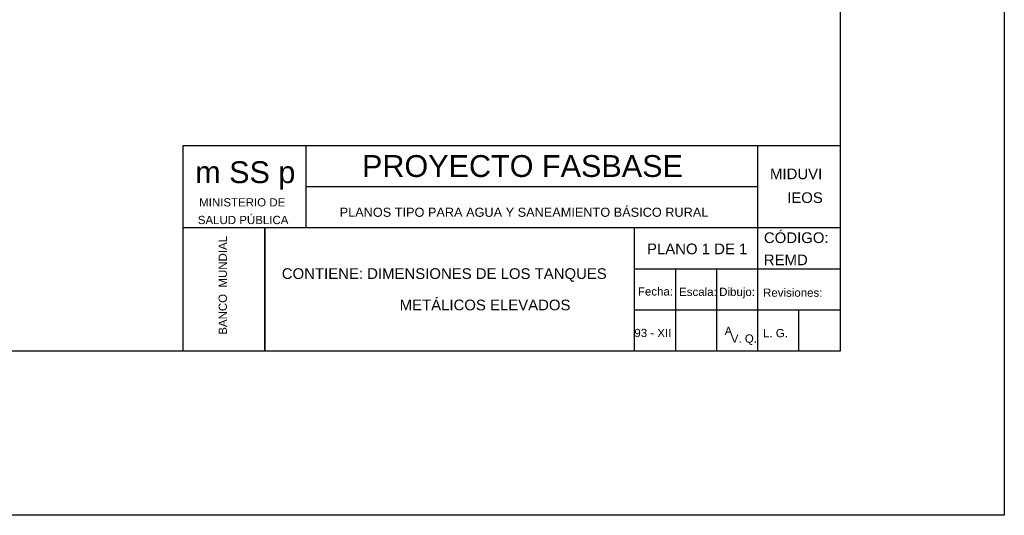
# Model space of a CAD drawing. Header units: metres. Extents: x 1704 to 4131, y 3282 to 4241.
# Tile 40 of 78: x 2253.03 to 2265.01, y 4207.31 to 4213.35. Entities that reach past the tile are written whole.
import ezdxf
from ezdxf.enums import TextEntityAlignment as Align

# ---------------------------------------------------------------- set-up
doc = ezdxf.new("R2010")
doc.units = ezdxf.units.M
doc.layers.add('Dibujo', color=7, linetype='Continuous')
doc.styles.add('Annotative', font='arial.ttf')
doc.styles.get("Standard").update_dxf_attribs({"font": 'arial.ttf'})

msp = doc.modelspace()

# ---------------------------------------------------------------- linework, layer by layer
at = {"layer": 'Dibujo', "color": 0, "linetype": 'ByBlock'}
for p, q in [((2265.01, 4237.014), (2265.01, 4207.314)), ((2263.01, 4235.014), (2263.01, 4209.314)), ((2255.01, 4211.814), (2255.01, 4209.314)), ((2263.01, 4211.814), (2255.01, 4211.814)), ((2256.51, 4211.814), (2256.51, 4210.814)), ((2262.01, 4209.314), (2262.01, 4211.814)), ((2262.01, 4211.314), (2256.51, 4211.314)), ((2263.01, 4210.814), (2255.01, 4210.814)), ((2256.01, 4210.814), (2256.01, 4209.314)), ((2256.01, 4209.314), (2256.01, 4210.814)), ((2260.51, 4209.314), (2260.51, 4210.814)), ((2263.01, 4210.314), (2260.51, 4210.314)), ((2261.01, 4209.314), (2261.01, 4210.314)), ((2261.51, 4209.314), (2261.51, 4210.314)), ((2263.01, 4209.814), (2260.51, 4209.814)), ((2262.51, 4209.314), (2262.51, 4209.814)), ((2263.01, 4209.314), (2246.01, 4209.314)), ((2265.01, 4207.314), (2244.01, 4207.314))]:
    msp.add_line(p, q, dxfattribs=at)

# ---------------------------------------------------------------- texts
for s, height, p in [('PROYECTO FASBASE', 0.26624, (2257.192, 4211.435)), ('m SS p', 0.2662, (2255.162, 4211.36)), ('PLANOS TIPO PARA AGUA Y SANEAMIENTO BÁSICO RURAL', 0.11076, (2256.92, 4210.95))]:
    msp.add_text(s, height=height, dxfattribs=at).set_placement(p)
at = {"layer": 'Dibujo', "color": 0, "linetype": 'ByBlock', "style": 'Annotative'}
for s, p in [('MIDUVI', (2262.158, 4211.408)), ('IEOS', (2262.367, 4211.118)), ('CÓDIGO:', (2262.084, 4210.63)), ('PLANO 1 DE 1', (2260.661, 4210.494)), ('REMD', (2262.083, 4210.36)), ('CONTIENE: DIMENSIONES DE LOS TANQUES', (2256.216, 4210.193))]:
    msp.add_text(s, height=0.13, dxfattribs=at).set_placement(p)
at = {"layer": 'Dibujo', "color": 0, "linetype": 'ByBlock'}
for s, p in [('MINISTERIO DE', (2255.734, 4211.076)), ('SALUD PÚBLICA', (2255.745, 4210.861)), ('Fecha:', (2260.764, 4209.991)), ('Escala:', (2261.281, 4209.986)), ('Dibujo:', (2261.757, 4209.986)), ('Revisiones:', (2262.435, 4209.976)), ('93 - XII', (2260.732, 4209.485)), ('A', (2261.652, 4209.51)), ('L. G. ', (2262.244, 4209.483)), ('V. Q.', (2261.84, 4209.417))]:
    msp.add_text(s, height=0.1, dxfattribs=at).set_placement(p, align=Align.CENTER)
msp.add_text('BANCO  MUNDIAL', height=0.1, rotation=90, dxfattribs=at).set_placement((2255.547, 4210.115), align=Align.CENTER)
at = {"layer": 'Dibujo', "color": 0, "linetype": 'ByBlock', "insert": (2257.6, 4209.941), "char_height": 0.13, "width": 2.33565, "attachment_point": 1}
msp.add_mtext(' METÁLICOS ELEVADOS', dxfattribs=at)

doc.saveas('drawing.dxf')
